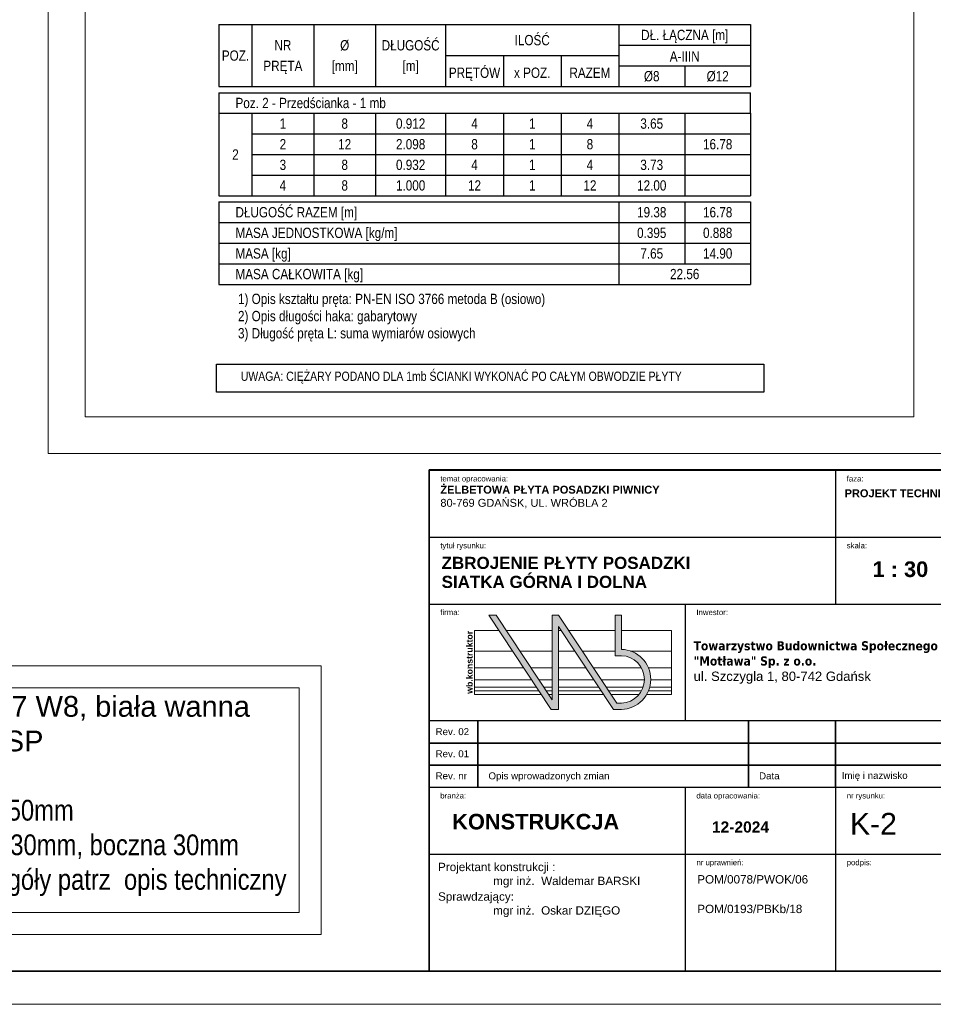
# Model space of a CAD drawing. Header units: millimetres. Extents: x -35363 to 17197, y 5744 to 29461.
# Tile 22 of 29: x 9680 to 14632, y 5744 to 11079. Entities that reach past the tile are written whole.
import ezdxf
from ezdxf.enums import TextEntityAlignment as Align

# ---------------------------------------------------------------- set-up
doc = ezdxf.new("R2010")
doc.units = ezdxf.units.MM
for name, color, linetype in [('Bloki', 1, 'Continuous'), ('BZ_tab', 7, 'Continuous'), ('BZ_txg', 3, 'Continuous'), ('BZ_txs', 2, 'Continuous')]:
    doc.layers.add(name, color=color, linetype=linetype)
for name, color, linetype, lineweight in [('MS-OPISY', 11, 'Continuous', 13), ('OPISY', 11, 'Continuous', 13), ('Tabele', 7, 'Continuous', 13), ('WB-OPISY2', 11, 'Continuous', 5), ('WB-RAMKA_TABELKA', 33, 'Continuous', 35), ('WB_WYMIARY', 7, 'Continuous', 5)]:
    doc.layers.add(name, color=color, linetype=linetype, lineweight=lineweight)
doc.layers.add('WB-KARTKA', color=251, linetype='Continuous', lineweight=13, plot=False)
doc.styles.add('Arial', font='txt')
doc.styles.add('Arial_01', font='txt')
doc.styles.add('BIKTS', font='bikromsw.shx', dxfattribs={"width": 0.85})

# ---------------------------------------------------------------- blocks, each defined once
blk = doc.blocks.new('logo wb.konstruktor')
at = {"layer": 'Bloki', "lineweight": 0}
blk.add_hatch(color=256, dxfattribs=at).paths.add_polyline_path([(202916, 149028), (203196, 149028, 0.978686), (203196, 151184), (203196, 152410), (202970, 152410), (202970, 150958), (203196, 150958, -0.973102), (203196, 149254), (203037, 149254), (200941, 152410), (200715, 152410), (200715, 149370), (198703, 152410), (198432, 152410), (200670, 149028), (200715, 149028), (200941, 149028), (200941, 152002)])
for p, q in [((198432, 152410), (200670, 149028)), ((198703, 152410), (198432, 152410)), ((198703, 152410), (200715, 149370)), ((200941, 152410), (203037, 149254)), ((197920, 151868), (198791, 151868)), ((197920, 151868), (197920, 149565)), ((199062, 151868), (200715, 151868)), ((200941, 152002), (202916, 149028)), ((200941, 151868), (201030, 151868)), ((201301, 151868), (202970, 151868)), ((203196, 151868), (205001, 151868)), ((205001, 151868), (205001, 149565)), ((197920, 151125), (199282, 151125)), ((199553, 151125), (200715, 151125)), ((200941, 151125), (201523, 151125)), ((201794, 151125), (202970, 151125)), ((203525, 151125), (205001, 151125)), ((203196, 150958), (202970, 150958)), ((197920, 150521), (199682, 150521)), ((199953, 150521), (200715, 150521)), ((200941, 150521), (201924, 150521)), ((202195, 150521), (203917, 150521)), ((204168, 150521), (205001, 150521)), ((197920, 150089), (199968, 150089)), ((200239, 150089), (200715, 150089)), ((200941, 150089), (202211, 150089)), ((202483, 150089), (204025, 150089)), ((204251, 150089), (205001, 150089)), ((197920, 149829), (200140, 149829)), ((197920, 149690), (200232, 149690)), ((200411, 149829), (200715, 149829)), ((200503, 149690), (200715, 149690)), ((200941, 149829), (202384, 149829)), ((200941, 149690), (202476, 149690)), ((202655, 149829), (203979, 149829)), ((202747, 149690), (203917, 149690)), ((204168, 149690), (205001, 149690)), ((204215, 149829), (205001, 149829)), ((200314, 149565), (197920, 149565)), ((200715, 149565), (200586, 149565)), ((202559, 149565), (200941, 149565)), ((203832, 149565), (202830, 149565)), ((203196, 149254), (203037, 149254)), ((205001, 149565), (204106, 149565)), ((200715, 149028), (200670, 149028)), ((203196, 149028), (202916, 149028))]:
    blk.add_line(p, q, dxfattribs=at)
for points in [[(200941, 152410), (200715, 152410), (200715, 149370)], [(203196, 151184), (203196, 152410), (202970, 152410), (202970, 150958)], [(200715, 149028), (200941, 149028), (200941, 152002)]]:
    blk.add_lwpolyline(points, dxfattribs=at)
for radius, start, end in [(1078, 271.2343, 88.7657), (852, 271.562, 88.438)]:
    blk.add_arc((203173, 150106), radius, start, end, dxfattribs=at)
at = {"layer": 'Bloki', "lineweight": 0, "insert": (197630, 149590), "char_height": 224, "attachment_point": 1, "rotation": 90, "style": 'Arial_01'}
blk.add_mtext('{\\fArial|b1|i0|c238|p34;wb.konstruktor}', dxfattribs=at)
blk = doc.blocks.new('*U5')
at = {"layer": 'Tabele', "lineweight": -3}
for p, q in [((15869, 8248), (15869, 6046)), ((9173, 7147), (18345, 7147)), ((9173, 6046), (18345, 6046)), ((13392, 6046), (13392, 4120)), ((9173, 3027), (18345, 3027)), ((13392, 3027), (13392, 0)), ((15869, 3027), (15869, 0)), ((9173, 1926), (18345, 1926))]:
    blk.add_line(p, q, dxfattribs=at)
for points in [[(18345, 4120), (9173, 4120), (9173, 8248), (18345, 8248)], [(9173, 3756), (9974, 3756), (9974, 4120), (9173, 4120)], [(9974, 3756), (14432, 3756), (14432, 4120), (9974, 4120)], [(14432, 3756), (15869, 3756), (15869, 4120), (14432, 4120)], [(15869, 3756), (18345, 3756), (18345, 4120), (15869, 4120)], [(9173, 3391), (9974, 3391), (9974, 3756), (9173, 3756)], [(9974, 3391), (14432, 3391), (14432, 3756), (9974, 3756)], [(14432, 3391), (15869, 3391), (15869, 3756), (14432, 3756)], [(15869, 3391), (18345, 3391), (18345, 3756), (15869, 3756)], [(9173, 3027), (9974, 3027), (9974, 3391), (9173, 3391)], [(9974, 3027), (14432, 3027), (14432, 3391), (9974, 3391)], [(14432, 3027), (15869, 3027), (15869, 3391), (14432, 3391)], [(15869, 3027), (18345, 3027), (18345, 3391), (15869, 3391)], [(18345, 0), (9173, 0), (9173, 3027), (18345, 3027)]]:
    blk.add_lwpolyline(points, close=True, dxfattribs=at)
at = {"layer": 'Tabele', "lineweight": 0, "xscale": 0.4586373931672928, "yscale": 0.4586373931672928, "zscale": 0.4586373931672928}
blk.add_blockref('logo wb.konstruktor', (-80854, -64040), dxfattribs=at)
at = {"layer": 'Tabele', "lineweight": -3, "attachment_point": 1, "style": 'Arial_01'}
for s, insert, char_height in [('{\\fArial|b0|i0|c238|p34;temat opracowania:}', (9356, 8156), 91.73), ('{\\fArial|b0|i0|c238|p34;faza:}', (16052, 8156), 91.73), ('{\\fArial|b1|i0|c238|p34;PROJEKT TECHNICZNY\\P}', (16017, 7935), 130), ('{\\fArial|b0|i0|c238|p34;tytuł rysunku:}', (9356, 7055), 91.73), ('{\\fArial|b0|i0|c238|p34;skala:}', (16052, 7055), 91.73), ('{\\fArial|b0|i0|c238|p34;firma:}', (9356, 5955), 91.73), ('Inwestor:', (13576, 5955), 91.7), ('{\\fTahoma|b1|i0|c238|p0;\\H0.97338x;Towarzystwo Budownictwa Społecznego \\P"Motława" Sp. z o.o.\\P\\fArial|b0|i0|c0|p32;\\H1.027373x;ul. Szczygla 1, 80-742 Gdańsk}', (13530, 5433), 154.1), ('Rev. 02', (9279, 4001), 114.7), ('Rev. 01', (9279, 3637), 114.7), ('Rev. nr', (9279, 3273), 114.7), ('Opis wprowadzonych zmian', (10150, 3273), 114.66), ('Data', (14608, 3273), 114.7), ('Imię i nazwisko', (15970, 3279), 114.66), ('{\\fArial|b0|i0|c238|p34;branża:}', (9356, 2935), 91.73), ('{\\fArial|b0|i0|c238|p34;data opracowania:}', (13576, 2935), 91.73), ('{\\fArial|b0|i0|c238|p34;nr rysunku:}', (16052, 2935), 91.73), ('{\\fArial|b1|i0|c238|p34;KONSTRUKCJA}', (9553, 2590), 256.84), ('Projektant konstrukcji :    \\P                 mgr inż.  Waldemar BARSKI', (9320, 1784), 137.59), ('{\\fArial|b0|i0|c238|p34;nr uprawnień:}', (13576, 1835), 91.73), ('{\\fArial|b0|i0|c238|p34;podpis:}', (16052, 1835), 91.73), ('POM/0078/PWOK/06', (13590, 1580), 137.59), ('Sprawdzający:    \\P                 mgr inż.  Oskar DZIĘGO', (9320, 1297), 137.59), ('POM/0193/PBKb/18', (13590, 1093), 137.59)]:
    blk.add_mtext(s, dxfattribs=dict(at, insert=insert, char_height=char_height))
at = {"layer": 'Tabele', "lineweight": -3, "insert": (9358, 7994), "char_height": 130, "width": 7334.61, "attachment_point": 1, "style": 'Arial_01'}
blk.add_mtext('{\\fArial|b1|i0|c238|p34;ŻELBETOWA PŁYTA POSADZKI PIWNICY\\P}80-769 GDAŃSK, UL. WRÓBLA 2', dxfattribs=at)
blk = doc.blocks.new('Format A1 - wpiecie poziome')
at = {"layer": 'WB-KARTKA', "linetype": 'Continuous'}
blk.add_lwpolyline([(-841, 0), (-841, 594), (0, 594), (0, 0)], close=True, dxfattribs=at)
at = {"layer": 'WB-RAMKA_TABELKA', "linetype": 'Continuous'}
blk.add_lwpolyline([(-816, 6), (-816, 297), (-835, 297), (-835, 588), (-6, 588), (-6, 6), (-816, 6)], dxfattribs=at)

msp = doc.modelspace()

# ---------------------------------------------------------------- linework, layer by layer
at = {"layer": 'BZ_tab'}
for p, q in [((10759.93, 11052.16), (10938.63, 11052.16)), ((10759.93, 11052.16), (10759.93, 10717.09)), ((10938.63, 11052.16), (11273.7, 11052.16)), ((10938.63, 11052.16), (10938.63, 10717.09)), ((11273.7, 11052.16), (11608.77, 11052.16)), ((11273.7, 11052.16), (11273.7, 10717.09)), ((11608.77, 11052.16), (11988.52, 11052.16)), ((11608.77, 11052.16), (11608.77, 10717.09)), ((11988.52, 11052.16), (12926.72, 11052.16)), ((11988.52, 11052.16), (11988.52, 10717.09)), ((12926.72, 11052.16), (13641.54, 11052.16)), ((12926.72, 11052.16), (12926.72, 10717.09)), ((13641.54, 11052.16), (13641.54, 10717.09)), ((12926.72, 10940.47), (13641.54, 10940.47)), ((13641.54, 10940.47), (13641.54, 10828.78)), ((11988.52, 10884.63), (12926.72, 10884.63)), ((12301.25, 10884.63), (12301.25, 10717.09)), ((12613.99, 10884.63), (12613.99, 10717.09)), ((12926.72, 10828.78), (13641.54, 10828.78)), ((13284.13, 10828.78), (13284.13, 10717.09)), ((13641.54, 10828.78), (13641.54, 10717.09)), ((10759.93, 10717.09), (10938.63, 10717.09)), ((10759.93, 10683.58), (10938.63, 10683.58)), ((10759.93, 10683.58), (10759.93, 10571.89)), ((10938.63, 10717.09), (11273.7, 10717.09)), ((10938.63, 10683.58), (11273.7, 10683.58)), ((11273.7, 10717.09), (11608.77, 10717.09)), ((11273.7, 10683.58), (11608.77, 10683.58)), ((11608.77, 10717.09), (11988.52, 10717.09)), ((11608.77, 10683.58), (11988.52, 10683.58)), ((11988.52, 10717.09), (12301.25, 10717.09)), ((11988.52, 10683.58), (12301.25, 10683.58)), ((12301.25, 10717.09), (12613.99, 10717.09)), ((12301.25, 10683.58), (12613.99, 10683.58)), ((12613.99, 10717.09), (12926.72, 10717.09)), ((12613.99, 10683.58), (12926.72, 10683.58)), ((12926.72, 10717.09), (13284.13, 10717.09)), ((12926.72, 10683.58), (13284.13, 10683.58)), ((13284.13, 10717.09), (13641.54, 10717.09)), ((13284.13, 10683.58), (13641.54, 10683.58)), ((13641.54, 10571.89), (13641.54, 10683.58)), ((10759.93, 10571.89), (10938.63, 10571.89)), ((10759.93, 10571.89), (10759.93, 10460.2)), ((10938.63, 10571.89), (11273.7, 10571.89)), ((10938.63, 10571.89), (10938.63, 10460.2)), ((11273.7, 10571.89), (11608.77, 10571.89)), ((11273.7, 10571.89), (11273.7, 10460.2)), ((11608.77, 10571.89), (11988.52, 10571.89)), ((11608.77, 10571.89), (11608.77, 10460.2)), ((11988.52, 10571.89), (12301.25, 10571.89)), ((11988.52, 10571.89), (11988.52, 10460.2)), ((12301.25, 10571.89), (12613.99, 10571.89)), ((12301.25, 10571.89), (12301.25, 10460.2)), ((12613.99, 10571.89), (12926.72, 10571.89)), ((12613.99, 10571.89), (12613.99, 10460.2)), ((12926.72, 10571.89), (13284.13, 10571.89)), ((12926.72, 10571.89), (12926.72, 10460.2)), ((13284.13, 10571.89), (13641.54, 10571.89)), ((13284.13, 10571.89), (13284.13, 10460.2)), ((13641.54, 10571.89), (13641.54, 10460.2)), ((10759.93, 10460.2), (10759.93, 10348.51)), ((10938.63, 10460.2), (11273.7, 10460.2)), ((10938.63, 10460.2), (10938.63, 10348.51)), ((11273.7, 10460.2), (11608.77, 10460.2)), ((11273.7, 10460.2), (11273.7, 10348.51)), ((11608.77, 10460.2), (11988.52, 10460.2)), ((11608.77, 10460.2), (11608.77, 10348.51)), ((11988.52, 10460.2), (12301.25, 10460.2)), ((11988.52, 10460.2), (11988.52, 10348.51)), ((12301.25, 10460.2), (12613.99, 10460.2)), ((12301.25, 10460.2), (12301.25, 10348.51)), ((12613.99, 10460.2), (12926.72, 10460.2)), ((12613.99, 10460.2), (12613.99, 10348.51)), ((12926.72, 10460.2), (13284.13, 10460.2)), ((12926.72, 10460.2), (12926.72, 10348.51)), ((13284.13, 10460.2), (13641.54, 10460.2)), ((13284.13, 10460.2), (13284.13, 10348.51)), ((13641.54, 10460.2), (13641.54, 10348.51)), ((10759.93, 10348.51), (10759.93, 10236.82)), ((10938.63, 10348.51), (11273.7, 10348.51)), ((10938.63, 10348.51), (10938.63, 10236.82)), ((11273.7, 10348.51), (11608.77, 10348.51)), ((11273.7, 10348.51), (11273.7, 10236.82)), ((11608.77, 10348.51), (11988.52, 10348.51)), ((11608.77, 10348.51), (11608.77, 10236.82)), ((11988.52, 10348.51), (12301.25, 10348.51)), ((11988.52, 10348.51), (11988.52, 10236.82)), ((12301.25, 10348.51), (12613.99, 10348.51)), ((12301.25, 10348.51), (12301.25, 10236.82)), ((12613.99, 10348.51), (12926.72, 10348.51)), ((12613.99, 10348.51), (12613.99, 10236.82)), ((12926.72, 10348.51), (13284.13, 10348.51)), ((12926.72, 10348.51), (12926.72, 10236.82)), ((13284.13, 10348.51), (13641.54, 10348.51)), ((13284.13, 10348.51), (13284.13, 10236.82)), ((13641.54, 10348.51), (13641.54, 10236.82)), ((10759.93, 10236.82), (10759.93, 10125.13)), ((10938.63, 10236.82), (11273.7, 10236.82)), ((10938.63, 10236.82), (10938.63, 10125.13)), ((11273.7, 10236.82), (11608.77, 10236.82)), ((11273.7, 10236.82), (11273.7, 10125.13)), ((11608.77, 10236.82), (11988.52, 10236.82)), ((11608.77, 10236.82), (11608.77, 10125.13)), ((11988.52, 10236.82), (12301.25, 10236.82)), ((11988.52, 10236.82), (11988.52, 10125.13)), ((12301.25, 10236.82), (12613.99, 10236.82)), ((12301.25, 10236.82), (12301.25, 10125.13)), ((12613.99, 10236.82), (12926.72, 10236.82)), ((12613.99, 10236.82), (12613.99, 10125.13)), ((12926.72, 10236.82), (13284.13, 10236.82)), ((12926.72, 10236.82), (12926.72, 10125.13)), ((13284.13, 10236.82), (13641.54, 10236.82)), ((13284.13, 10236.82), (13284.13, 10125.13)), ((13641.54, 10236.82), (13641.54, 10125.13)), ((10759.93, 10125.13), (10938.63, 10125.13)), ((10759.93, 10091.62), (10938.63, 10091.62)), ((10759.93, 10091.62), (10759.93, 9979.93)), ((10938.63, 10125.13), (11273.7, 10125.13)), ((10938.63, 10091.62), (11273.7, 10091.62)), ((11273.7, 10125.13), (11608.77, 10125.13)), ((11273.7, 10091.62), (11608.77, 10091.62)), ((11608.77, 10125.13), (11988.52, 10125.13)), ((11608.77, 10091.62), (11988.52, 10091.62)), ((11988.52, 10125.13), (12301.25, 10125.13)), ((11988.52, 10091.62), (12301.25, 10091.62)), ((12301.25, 10125.13), (12613.99, 10125.13)), ((12301.25, 10091.62), (12613.99, 10091.62)), ((12613.99, 10125.13), (12926.72, 10125.13)), ((12613.99, 10091.62), (12926.72, 10091.62)), ((12926.72, 10125.13), (13284.13, 10125.13)), ((12926.72, 10091.62), (12926.72, 9979.93)), ((12926.72, 10091.62), (13284.13, 10091.62)), ((12926.72, 10091.62), (12926.72, 9979.93)), ((13284.13, 10125.13), (13641.54, 10125.13)), ((13284.13, 10091.62), (13641.54, 10091.62)), ((13284.13, 10091.62), (13284.13, 9979.93)), ((13641.54, 10091.62), (13641.54, 9979.93)), ((10759.93, 9979.93), (10938.63, 9979.93)), ((10759.93, 9979.93), (10759.93, 9868.24)), ((10938.63, 9979.93), (11273.7, 9979.93)), ((11273.7, 9979.93), (11608.77, 9979.93)), ((11608.77, 9979.93), (11988.52, 9979.93)), ((11988.52, 9979.93), (12301.25, 9979.93)), ((12301.25, 9979.93), (12613.99, 9979.93)), ((12613.99, 9979.93), (12926.72, 9979.93)), ((12926.72, 9979.93), (12926.72, 9868.24)), ((12926.72, 9979.93), (13284.13, 9979.93)), ((12926.72, 9979.93), (12926.72, 9868.24)), ((13284.13, 9979.93), (13641.54, 9979.93)), ((13284.13, 9979.93), (13284.13, 9868.24)), ((13641.54, 9979.93), (13641.54, 9868.24)), ((10759.93, 9868.24), (10938.63, 9868.24)), ((10759.93, 9868.24), (10759.93, 9756.55)), ((10938.63, 9868.24), (11273.7, 9868.24)), ((11273.7, 9868.24), (11608.77, 9868.24)), ((11608.77, 9868.24), (11988.52, 9868.24)), ((11988.52, 9868.24), (12301.25, 9868.24)), ((12301.25, 9868.24), (12613.99, 9868.24)), ((12613.99, 9868.24), (12926.72, 9868.24)), ((12926.72, 9868.24), (12926.72, 9756.55)), ((12926.72, 9868.24), (13284.13, 9868.24)), ((12926.72, 9868.24), (12926.72, 9756.55)), ((13284.13, 9868.24), (13641.54, 9868.24)), ((13284.13, 9868.24), (13284.13, 9756.55)), ((13641.54, 9868.24), (13641.54, 9756.55)), ((10759.93, 9756.55), (10938.63, 9756.55)), ((10759.93, 9756.55), (10759.93, 9644.86)), ((10938.63, 9756.55), (11273.7, 9756.55)), ((11273.7, 9756.55), (11608.77, 9756.55)), ((11608.77, 9756.55), (11988.52, 9756.55)), ((11988.52, 9756.55), (12301.25, 9756.55)), ((12301.25, 9756.55), (12613.99, 9756.55)), ((12613.99, 9756.55), (12926.72, 9756.55)), ((12926.72, 9756.55), (12926.72, 9644.86)), ((12926.72, 9756.55), (13284.13, 9756.55)), ((13284.13, 9756.55), (13641.54, 9756.55)), ((13641.54, 9756.55), (13641.54, 9644.86)), ((10759.93, 9644.86), (10938.63, 9644.86)), ((10938.63, 9644.86), (11273.7, 9644.86)), ((11273.7, 9644.86), (11608.77, 9644.86)), ((11608.77, 9644.86), (11988.52, 9644.86)), ((11988.52, 9644.86), (12301.25, 9644.86)), ((12301.25, 9644.86), (12613.99, 9644.86)), ((12613.99, 9644.86), (12926.72, 9644.86)), ((12926.72, 9644.86), (13284.13, 9644.86)), ((13284.13, 9644.86), (13641.54, 9644.86))]:
    msp.add_line(p, q, dxfattribs=at)
at = {"layer": 'BZ_txg', "color": 6}
msp.add_lwpolyline([(10745.79, 9213), (13712.98, 9213), (13712.98, 9059.99), (10745.79, 9059.99)], close=True, dxfattribs=at)
at = {"layer": 'MS-OPISY'}
for points in [[(8449.63, 7577.98), (11314.41, 7577.98), (11314.41, 6121.54), (8449.63, 6121.54)], [(8569.63, 7457.98), (11194.41, 7457.98), (11194.41, 6241.54), (8569.63, 6241.54)]]:
    msp.add_lwpolyline(points, close=True, dxfattribs=at)
at = {"layer": 'WB-OPISY2'}
for points in [[(9833.67, 16027.91), (14725.8, 16027.91), (14725.8, 8727.53), (9833.67, 8727.53)], [(10033.67, 15827.91), (14525.8, 15827.91), (14525.8, 8927.53), (10033.67, 8927.53)]]:
    msp.add_lwpolyline(points, close=True, dxfattribs=at)
at = {"layer": 'WB-RAMKA_TABELKA'}
msp.add_lwpolyline([(11898.88, 8639.68), (11898.88, 5923.53), (14916.83, 5923.53), (14916.83, 8639.68)], close=True, dxfattribs=at)
msp.add_lwpolyline([(11898.88, 8639.68), (11898.88, 5923.53), (14916.83, 5923.53), (14916.83, 8639.68)], close=True, dxfattribs=at)
msp.add_lwpolyline([(11898.88, 8639.68), (11898.88, 5923.53), (14916.83, 5923.53), (14916.83, 8639.68)], close=True, dxfattribs=at)
msp.add_lwpolyline([(11898.88, 8639.68), (11898.88, 5923.53), (14916.83, 5923.53), (14916.83, 8639.68)], close=True, dxfattribs=at)
msp.add_lwpolyline([(11898.88, 8639.68), (11898.88, 5923.53), (14916.83, 5923.53), (14916.83, 8639.68)], close=True, dxfattribs=at)
msp.add_lwpolyline([(11898.88, 8639.68), (11898.88, 5923.53), (14916.83, 5923.53), (14916.83, 8639.68)], close=True, dxfattribs=at)
msp.add_lwpolyline([(11898.88, 8639.68), (11898.88, 5923.53), (14916.83, 5923.53), (14916.83, 8639.68)], close=True, dxfattribs=at)

# ---------------------------------------------------------------- block references
at = {"layer": 'WB-RAMKA_TABELKA', "linetype": 'Continuous', "xscale": 30, "yscale": 30, "zscale": 30}
msp.add_blockref('Format A1 - wpiecie poziome', (15096.83, 5743.53), dxfattribs=at)
at = {"layer": 'WB_WYMIARY', "xscale": 0.3290124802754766, "yscale": 0.3290124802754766, "zscale": 0.3290124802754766}
msp.add_blockref('*U5', (8880.93, 5923.53), dxfattribs=at)

# ---------------------------------------------------------------- texts
at = {"layer": 'BZ_txg', "style": 'BIKTS', "width": 0.85}
msp.add_text('MASA CAŁKOWITA [kg]', height=55.8451, dxfattribs=at).set_placement((10849.28, 9700.71), align=Align.MIDDLE_LEFT)
msp.add_text('22.56', height=55.845, dxfattribs=at).set_placement((13284.13, 9700.71), align=Align.MIDDLE_CENTER)
at = {"layer": 'BZ_txg', "color": 6, "style": 'BIKTS', "width": 0.85}
msp.add_text('UWAGA: CIĘŻARY PODANO DLA 1mb ŚCIANKI WYKONAĆ PO CAŁYM OBWODZIE PŁYTY', height=50, dxfattribs=at).set_placement((10877.86, 9147.02), align=Align.MIDDLE_LEFT)
at = {"layer": 'BZ_txs', "style": 'BIKTS', "width": 0.85}
for s, height, p in [('ILOŚĆ', 55.845, (12457.62, 10968.39)), ('DŁ. ŁĄCZNA [m]', 55.8451, (13284.13, 10996.32)), ('NR', 55.845, (11106.17, 10940.47)), ('%%c', 55.845, (11441.24, 10940.47)), ('DŁUGOŚĆ', 55.845, (11798.65, 10940.47)), ('POZ.', 55.845, (10849.28, 10884.63)), ('A-IIIN', 55.845, (13284.13, 10880.33)), ('PRĘTA', 55.845, (11106.17, 10828.78)), ('[mm]', 55.845, (11441.24, 10828.78)), ('[m]', 55.845, (11798.65, 10828.78)), ('PRĘTÓW', 55.845, (12144.89, 10791.55)), ('x POZ.', 55.845, (12457.62, 10791.55)), ('RAZEM', 55.845, (12770.35, 10791.55)), ('%%c8', 55.845, (13105.42, 10772.94)), ('%%c12', 55.845, (13462.83, 10772.94)), ('1', 55.85, (11106.17, 10516.05)), ('8', 55.85, (11441.24, 10516.05)), ('0.912', 55.845, (11798.65, 10516.05)), ('4', 55.85, (12144.89, 10516.05)), ('1', 55.85, (12457.62, 10516.05)), ('4', 55.85, (12770.35, 10516.05)), ('3.65', 55.845, (13105.42, 10516.05)), ('2', 55.85, (11106.17, 10404.36)), ('12', 55.845, (11441.24, 10404.36)), ('2.098', 55.845, (11798.65, 10404.36)), ('8', 55.85, (12144.89, 10404.36)), ('1', 55.85, (12457.62, 10404.36)), ('8', 55.85, (12770.35, 10404.36)), ('16.78', 55.845, (13462.83, 10404.36)), ('2', 55.85, (10849.28, 10348.51)), ('3', 55.85, (11106.17, 10292.67)), ('8', 55.85, (11441.24, 10292.67)), ('0.932', 55.845, (11798.65, 10292.67)), ('4', 55.85, (12144.89, 10292.67)), ('1', 55.85, (12457.62, 10292.67)), ('4', 55.85, (12770.35, 10292.67)), ('3.73', 55.845, (13105.42, 10292.67)), ('4', 55.85, (11106.17, 10180.98)), ('8', 55.85, (11441.24, 10180.98)), ('1.000', 55.845, (11798.65, 10180.98)), ('12', 55.845, (12144.89, 10180.98)), ('1', 55.85, (12457.62, 10180.98)), ('12', 55.845, (12770.35, 10180.98)), ('12.00', 55.845, (13105.42, 10180.98)), ('19.38', 55.845, (13105.42, 10035.78)), ('16.78', 55.845, (13462.83, 10035.78)), ('0.395', 55.845, (13105.42, 9924.09)), ('0.888', 55.845, (13462.83, 9924.09)), ('7.65', 55.845, (13105.42, 9812.4)), ('14.90', 55.845, (13462.83, 9812.4))]:
    msp.add_text(s, height=height, dxfattribs=at).set_placement(p, align=Align.MIDDLE_CENTER)
for s, height, p in [('Poz. 2 - Przedścianka - 1 mb', 55.8451, (10849.28, 10627.74)), ('DŁUGOŚĆ RAZEM [m]', 55.8451, (10849.28, 10035.78)), ('MASA JEDNOSTKOWA [kg/m]', 55.8451, (10849.28, 9924.09)), ('MASA [kg]', 55.845, (10849.28, 9812.4))]:
    msp.add_text(s, height=height, dxfattribs=at).set_placement(p, align=Align.MIDDLE_LEFT)
at = {"layer": 'BZ_txs', "insert": (10862.84, 9594.07), "char_height": 55.8451, "width": 2326.1744, "attachment_point": 1, "style": 'BIKTS'}
msp.add_mtext('1) Opis kształtu pręta: PN-EN ISO 3766 metoda B (osiowo)\\P2) Opis długości haka: gabarytowy\\P3) Długość pręta L: suma wymiarów osiowych', dxfattribs=at)
at = {"layer": 'OPISY', "linetype": 'Continuous', "insert": (8634.34, 6872.14), "char_height": 112.5, "width": 3429.9704, "attachment_point": 4, "style": 'Arial'}
msp.add_mtext('{\\L\\fArial Narrow|b1|i0|c238|p34;BETON\\l:}  C30/37 W8, biała wanna\\P{\\L\\fArial Narrow|b1|i0|c238|p34;STAL\\l:}     B500SP\\P{\\L\\fArial Narrow|b1|i0|c0|p34;OTULINA\\fArial Narrow|b1|i0|c238|p34; \\P\\l\\fArial Narrow|b0|i0|c238|p34;^I     dolna 50\\fArial Narrow|b0|i0|c0|p34;mm\\P\\fArial Narrow|b0|i0|c238|p34;^I     górna 30\\fArial Narrow|b0|i0|c0|p34;mm, boczna 30mm \\P\\fArial Narrow|b0|i0|c238|p34;^I     Szczegóły patrz  opis techniczny}', dxfattribs=at)
at = {"layer": 'Tabele', "color": 1, "lineweight": -3, "attachment_point": 1, "style": 'Arial_01'}
for s, insert, char_height, width in [('{\\fArial|b1|i0|c238|p34;ZBROJENIE PŁYTY POSADZKI}', (11966.64, 8168.39), 65.8025, 2123.1696), ('{\\fArial|b1|i0|c238|p34;SIATKA GÓRNA I DOLNA}', (11966.64, 8065.58), 65.8025, 2123.1696), ('K-2', (14179.46, 6780.66), 117.211, 728.0626)]:
    msp.add_mtext(s, dxfattribs=dict(at, insert=insert, char_height=char_height, width=width))
at = {"layer": 'Tabele', "lineweight": -3, "insert": (14302.18, 8143.62), "char_height": 84.5026, "attachment_point": 1, "style": 'Arial_01'}
msp.add_mtext('{\\fArial|b1|i0|c238|p34;1 : 30}', dxfattribs=at)
at = {"layer": 'Tabele', "color": 1, "lineweight": -3, "insert": (13431.7, 6734.47), "char_height": 60.359, "attachment_point": 1, "style": 'Arial_01'}
msp.add_mtext('{\\fArial|b1|i0|c238|p34;12-2024}', dxfattribs=at)

doc.saveas('drawing.dxf')
